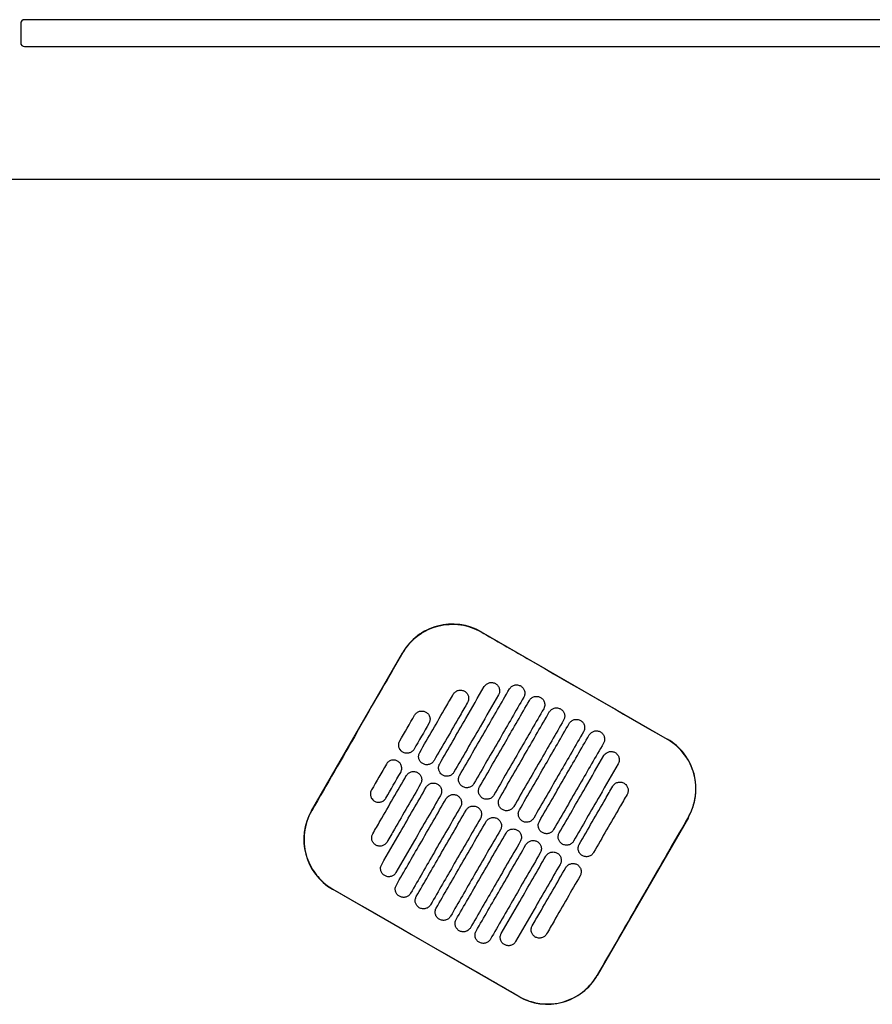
# Model space of a CAD drawing. Header units: metres. Extents: x 15.2 to 54.2, y -39.7 to 1.1.
# Tile 105 of 256: x 29.843 to 30.287, y -23.304 to -22.791. Entities that reach past the tile are written whole.
import ezdxf

# ---------------------------------------------------------------- set-up
doc = ezdxf.new("R2010")
doc.units = ezdxf.units.M
doc.header["$MEASUREMENT"] = 0
doc.layers.add('2D', color=252, linetype='Continuous')

# ---------------------------------------------------------------- blocks, each defined once
blk = doc.blocks.new('2D_QYOS_400')
for p, q in [((0.58098, 0.00122), (0.58098, -0.00878)), ((1.46698, 0.00322), (0.58298, 0.00322)), ((0.58298, -0.01078), (1.46698, -0.01078)), ((0.0795, -0.08), (1.97049, -0.08)), ((0.82105, -0.31597), (0.91807, -0.37192)), ((0.73261, -0.40926), (0.78008, -0.32697)), ((0.92907, -0.4129), (0.88161, -0.49519)), ((0.84064, -0.50619), (0.74361, -0.45024))]:
    blk.add_line(p, q)
for centre, radius, start, end in [((0.58298, 0.00122), 0.002, 90, 180), ((0.58298, -0.00878), 0.002, 180, 270), ((0.80606, -0.34196), 0.03, 60.027, 150.027), ((0.90308, -0.39791), 0.03, 330.027, 60.027), ((0.7586, -0.42425), 0.03, 150.027, 240.027), ((0.85562, -0.48021), 0.03, 240.027, 330.027)]:
    blk.add_arc(centre, radius, start, end)
for points, knots in [([(0.78017, -0.32702), (0.78055, -0.32636), (0.78096, -0.32572), (0.78339, -0.32215), (0.78591, -0.3196), (0.79176, -0.31546), (0.79505, -0.31393), (0.80241, -0.31202), (0.80643, -0.3118), (0.81412, -0.31292), (0.81772, -0.31417), (0.821, -0.31606)], [-8.20809, -8.20809, -8.20809, -8.20809, -7.978943, -7.978943, -6.912231, -6.912231, -5.830065, -5.830065, -4.632711, -4.632711, -3.498654, -3.498654, -3.498654, -3.498654]), ([(0.821, -0.31606), (0.82889, -0.32062), (0.83709, -0.32535), (0.8694, -0.34399), (0.89371, -0.35801), (0.91802, -0.37202)], [-3.18138, -3.18138, -3.18138, -3.18138, -2.673929, -2.673929, -1.133377, -1.133377, -1.133377, -1.133377]), ([(0.75645, -0.36818), (0.75739, -0.36655), (0.75832, -0.36493), (0.76727, -0.34941), (0.77384, -0.33801), (0.78017, -0.32702)], [-12.071476, -12.071476, -12.071476, -12.071476, -11.509189, -11.509189, -6.696301, -6.696301, -6.696301, -6.696301]), ([(0.82266, -0.3446), (0.82291, -0.34417), (0.82327, -0.34371), (0.82422, -0.34299), (0.82472, -0.34275), (0.82579, -0.34245), (0.82637, -0.34241), (0.82756, -0.34257), (0.82811, -0.34278), (0.82853, -0.34303)], [-0.5514248, -0.5514248, -0.5514248, -0.5514248, -0.4031161, -0.4031161, -0.2776965, -0.2776965, -0.1471644, -0.1471644, 0, 0, 0, 0]), ([(0.82853, -0.34303), (0.82896, -0.34327), (0.82942, -0.34364), (0.83015, -0.34459), (0.83039, -0.34509), (0.83068, -0.34616), (0.83073, -0.34673), (0.83057, -0.34792), (0.83036, -0.34847), (0.83011, -0.34889)], [-0.5553003, -0.5553003, -0.5553003, -0.5553003, -0.4045497, -0.4045497, -0.2782639, -0.2782639, -0.1472208, -0.1472208, 0, 0, 0, 0]), ([(0.83581, -0.34583), (0.83605, -0.34541), (0.83642, -0.34494), (0.83737, -0.34422), (0.83786, -0.34398), (0.83893, -0.34368), (0.83951, -0.34364), (0.84071, -0.3438), (0.84125, -0.34401), (0.84168, -0.34426)], [-0.5514378, -0.5514378, -0.5514378, -0.5514378, -0.4031217, -0.4031217, -0.2776979, -0.2776979, -0.1471642, -0.1471642, 0, 0, 0, 0]), ([(0.78903, -0.37889), (0.79357, -0.37102), (0.79811, -0.36315), (0.80394, -0.35304), (0.80523, -0.3508), (0.80652, -0.34856)], [0.699452, 0.699452, 0.699452, 0.699452, 3.425217, 3.425217, 4.200582, 4.200582, 4.200582, 4.200582]), ([(0.79943, -0.38489), (0.80397, -0.37702), (0.80851, -0.36915), (0.81625, -0.35572), (0.81946, -0.35016), (0.82266, -0.3446)], [0.699452, 0.699452, 0.699452, 0.699452, 3.42526, 3.42526, 5.350619, 5.350619, 5.350619, 5.350619]), ([(0.80652, -0.34856), (0.80677, -0.34814), (0.80713, -0.34768), (0.80808, -0.34696), (0.80858, -0.34671), (0.80965, -0.34642), (0.81023, -0.34638), (0.81142, -0.34653), (0.81197, -0.34675), (0.81239, -0.34699)], [-0.5513875, -0.5513875, -0.5513875, -0.5513875, -0.4031047, -0.4031047, -0.2776919, -0.2776919, -0.1471638, -0.1471638, 0, 0, 0, 0]), ([(0.83011, -0.34889), (0.82691, -0.35445), (0.8237, -0.36001), (0.81596, -0.37344), (0.81142, -0.38131), (0.80688, -0.38918)], [1.499949, 1.499949, 1.499949, 1.499949, 3.425284, 3.425284, 6.151116, 6.151116, 6.151116, 6.151116]), ([(0.80982, -0.39088), (0.81436, -0.38301), (0.8189, -0.37514), (0.82756, -0.36012), (0.83168, -0.35298), (0.83581, -0.34583)], [0.699452, 0.699452, 0.699452, 0.699452, 3.425292, 3.425292, 5.900643, 5.900643, 5.900643, 5.900643]), ([(0.81239, -0.34699), (0.81282, -0.34724), (0.81328, -0.3476), (0.81401, -0.34856), (0.81425, -0.34906), (0.81454, -0.35013), (0.81458, -0.3507), (0.81443, -0.35189), (0.81422, -0.35244), (0.81397, -0.35286)], [-0.5553353, -0.5553353, -0.5553353, -0.5553353, -0.4045593, -0.4045593, -0.278267, -0.278267, -0.1472205, -0.1472205, 0, 0, 0, 0]), ([(0.84168, -0.34426), (0.8421, -0.3445), (0.84257, -0.34487), (0.84329, -0.34582), (0.84353, -0.34632), (0.84383, -0.34739), (0.84387, -0.34796), (0.84372, -0.34916), (0.8435, -0.3497), (0.84326, -0.35012)], [-0.5552876, -0.5552876, -0.5552876, -0.5552876, -0.4045446, -0.4045446, -0.2782629, -0.2782629, -0.1472212, -0.1472212, 0, 0, 0, 0]), ([(0.81397, -0.35286), (0.81268, -0.3551), (0.81139, -0.35734), (0.80556, -0.36745), (0.80102, -0.37532), (0.79648, -0.38319)], [2.649916, 2.649916, 2.649916, 2.649916, 3.425249, 3.425249, 6.151046, 6.151046, 6.151046, 6.151046]), ([(0.84326, -0.35012), (0.83913, -0.35727), (0.83501, -0.36442), (0.82635, -0.37944), (0.82181, -0.38731), (0.81727, -0.39518)], [0.949973, 0.949973, 0.949973, 0.949973, 3.425307, 3.425307, 6.151164, 6.151164, 6.151164, 6.151164]), ([(0.82022, -0.39688), (0.82476, -0.38901), (0.8293, -0.38114), (0.83796, -0.36612), (0.84208, -0.35897), (0.8462, -0.35182)], [0.699452, 0.699452, 0.699452, 0.699452, 3.425313, 3.425313, 5.900643, 5.900643, 5.900643, 5.900643]), ([(0.8462, -0.35182), (0.84645, -0.3514), (0.84681, -0.35094), (0.84776, -0.35022), (0.84826, -0.34997), (0.84933, -0.34968), (0.84991, -0.34964), (0.8511, -0.34979), (0.85165, -0.35001), (0.85207, -0.35025)], [-0.5514274, -0.5514274, -0.5514274, -0.5514274, -0.4031209, -0.4031209, -0.2776962, -0.2776962, -0.1471634, -0.1471634, 0, 0, 0, 0]), ([(0.85207, -0.35025), (0.85249, -0.3505), (0.85296, -0.35086), (0.85368, -0.35182), (0.85393, -0.35231), (0.85422, -0.35339), (0.85426, -0.35396), (0.85411, -0.35515), (0.8539, -0.35569), (0.85365, -0.35612)], [-0.5552953, -0.5552953, -0.5552953, -0.5552953, -0.4045437, -0.4045437, -0.2782634, -0.2782634, -0.1472215, -0.1472215, 0, 0, 0, 0]), ([(0.78639, -0.35946), (0.78663, -0.35904), (0.787, -0.35858), (0.78794, -0.35786), (0.78844, -0.35761), (0.78951, -0.35732), (0.79009, -0.35728), (0.79129, -0.35743), (0.79183, -0.35764), (0.79226, -0.35789)], [-0.5513269, -0.5513269, -0.5513269, -0.5513269, -0.4030891, -0.4030891, -0.2776846, -0.2776846, -0.1471626, -0.1471626, 0, 0, 0, 0]), ([(0.79226, -0.35789), (0.79268, -0.35813), (0.79315, -0.3585), (0.79387, -0.35946), (0.79411, -0.35995), (0.79441, -0.36102), (0.79445, -0.3616), (0.79429, -0.36279), (0.79408, -0.36333), (0.79384, -0.36376)], [-0.5553938, -0.5553938, -0.5553938, -0.5553938, -0.4045733, -0.4045733, -0.2782728, -0.2782728, -0.147221, -0.147221, 0, 0, 0, 0]), ([(0.85365, -0.35612), (0.84953, -0.36327), (0.84541, -0.37041), (0.83675, -0.38543), (0.83221, -0.3933), (0.82767, -0.40117)], [0.949998, 0.949998, 0.949998, 0.949998, 3.42532, 3.42532, 6.151189, 6.151189, 6.151189, 6.151189]), ([(0.83061, -0.40287), (0.83515, -0.395), (0.83969, -0.38713), (0.84835, -0.37211), (0.85247, -0.36497), (0.8566, -0.35782)], [0.699452, 0.699452, 0.699452, 0.699452, 3.425322, 3.425322, 5.900643, 5.900643, 5.900643, 5.900643]), ([(0.8566, -0.35782), (0.85684, -0.3574), (0.85721, -0.35693), (0.85816, -0.35621), (0.85865, -0.35597), (0.85972, -0.35567), (0.8603, -0.35563), (0.8615, -0.35579), (0.86204, -0.356), (0.86247, -0.35625)], [-0.5514139, -0.5514139, -0.5514139, -0.5514139, -0.4031194, -0.4031194, -0.2776944, -0.2776944, -0.1471626, -0.1471626, 0, 0, 0, 0]), ([(0.86247, -0.35625), (0.86289, -0.35649), (0.86336, -0.35686), (0.86408, -0.35781), (0.86432, -0.35831), (0.86462, -0.35938), (0.86466, -0.35995), (0.86451, -0.36115), (0.86429, -0.36169), (0.86405, -0.36211)], [-0.5553076, -0.5553076, -0.5553076, -0.5553076, -0.4045445, -0.4045445, -0.2782646, -0.2782646, -0.1472219, -0.1472219, 0, 0, 0, 0]), ([(0.86405, -0.36211), (0.85992, -0.36926), (0.8558, -0.37641), (0.84714, -0.39143), (0.8426, -0.3993), (0.83806, -0.40717)], [0.950001, 0.950001, 0.950001, 0.950001, 3.425322, 3.425322, 6.151192, 6.151192, 6.151192, 6.151192]), ([(0.84101, -0.40887), (0.84555, -0.401), (0.85009, -0.39313), (0.85875, -0.37811), (0.86287, -0.37096), (0.86699, -0.36381)], [0.699452, 0.699452, 0.699452, 0.699452, 3.425321, 3.425321, 5.900643, 5.900643, 5.900643, 5.900643]), ([(0.86699, -0.36381), (0.86724, -0.36339), (0.8676, -0.36293), (0.86855, -0.36221), (0.86905, -0.36196), (0.87012, -0.36167), (0.8707, -0.36163), (0.87189, -0.36178), (0.87244, -0.362), (0.87286, -0.36224)], [-0.551397, -0.551397, -0.551397, -0.551397, -0.4031173, -0.4031173, -0.2776925, -0.2776925, -0.1471621, -0.1471621, 0, 0, 0, 0]), ([(0.87286, -0.36224), (0.87328, -0.36249), (0.87375, -0.36285), (0.87447, -0.36381), (0.87472, -0.3643), (0.87501, -0.36538), (0.87505, -0.36595), (0.8749, -0.36714), (0.87469, -0.36769), (0.87444, -0.36811)], [-0.5553245, -0.5553245, -0.5553245, -0.5553245, -0.4045471, -0.4045471, -0.2782667, -0.2782667, -0.1472226, -0.1472226, 0, 0, 0, 0]), ([(0.87444, -0.36811), (0.87032, -0.37526), (0.8662, -0.3824), (0.85754, -0.39742), (0.853, -0.40529), (0.84846, -0.41317)], [0.949982, 0.949982, 0.949982, 0.949982, 3.425312, 3.425312, 6.151173, 6.151173, 6.151173, 6.151173]), ([(0.87739, -0.36981), (0.87763, -0.36939), (0.878, -0.36892), (0.87895, -0.3682), (0.87944, -0.36796), (0.88051, -0.36766), (0.88109, -0.36762), (0.88229, -0.36778), (0.88283, -0.36799), (0.88326, -0.36824)], [-0.551377, -0.551377, -0.551377, -0.551377, -0.4031143, -0.4031143, -0.2776905, -0.2776905, -0.1471617, -0.1471617, 0, 0, 0, 0]), ([(0.88326, -0.36824), (0.88368, -0.36848), (0.88415, -0.36885), (0.88487, -0.3698), (0.88511, -0.3703), (0.88541, -0.37137), (0.88545, -0.37194), (0.8853, -0.37314), (0.88508, -0.37368), (0.88484, -0.37411)], [-0.5553462, -0.5553462, -0.5553462, -0.5553462, -0.4045514, -0.4045514, -0.2782696, -0.2782696, -0.1472236, -0.1472236, 0, 0, 0, 0]), ([(0.78022, -0.37877), (0.77979, -0.37852), (0.77933, -0.37816), (0.7786, -0.3772), (0.77836, -0.3767), (0.77807, -0.37563), (0.77803, -0.37506), (0.77818, -0.37387), (0.77839, -0.37332), (0.77864, -0.3729)], [-0.5554178, -0.5554178, -0.5554178, -0.5554178, -0.4045751, -0.4045751, -0.2782741, -0.2782741, -0.1472211, -0.1472211, 0, 0, 0, 0]), ([(0.8514, -0.41486), (0.85594, -0.40699), (0.86048, -0.39912), (0.86914, -0.3841), (0.87327, -0.37696), (0.87739, -0.36981)], [0.699452, 0.699452, 0.699452, 0.699452, 3.425308, 3.425308, 5.900643, 5.900643, 5.900643, 5.900643]), ([(0.88484, -0.37411), (0.88071, -0.38125), (0.87659, -0.3884), (0.86793, -0.40342), (0.86339, -0.41129), (0.85885, -0.41916)], [0.949941, 0.949941, 0.949941, 0.949941, 3.425291, 3.425291, 6.151132, 6.151132, 6.151132, 6.151132]), ([(0.92898, -0.41284), (0.92972, -0.41156), (0.93036, -0.41023), (0.93183, -0.40648), (0.93246, -0.40401), (0.93276, -0.40148), (0.93322, -0.39768), (0.93295, -0.39383), (0.93095, -0.38644), (0.92926, -0.38298), (0.92464, -0.37684), (0.92174, -0.37423), (0.91829, -0.37217), (0.91815, -0.3721), (0.91802, -0.37202)], [17.619777, 17.619777, 17.619777, 17.619777, 18.064718, 18.064718, 18.827754, 18.827754, 18.827754, 19.97637, 19.97637, 21.122539, 21.122539, 22.281306, 22.281306, 22.328075, 22.328075, 22.328075, 22.328075]), ([(0.78609, -0.37719), (0.78584, -0.37762), (0.78548, -0.37808), (0.78453, -0.3788), (0.78403, -0.37905), (0.78296, -0.37934), (0.78238, -0.37938), (0.78119, -0.37923), (0.78064, -0.37901), (0.78022, -0.37877)], [-0.5512937, -0.5512937, -0.5512937, -0.5512937, -0.403082, -0.403082, -0.27768, -0.27768, -0.1471612, -0.1471612, 0, 0, 0, 0]), ([(0.79061, -0.38476), (0.79019, -0.38452), (0.78972, -0.38415), (0.789, -0.3832), (0.78875, -0.3827), (0.78846, -0.38163), (0.78842, -0.38105), (0.78857, -0.37986), (0.78879, -0.37932), (0.78903, -0.37889)], [-0.5553983, -0.5553983, -0.5553983, -0.5553983, -0.4045681, -0.4045681, -0.278271, -0.278271, -0.1472202, -0.1472202, 0, 0, 0, 0]), ([(0.88503, -0.38057), (0.88528, -0.38015), (0.88564, -0.37968), (0.88659, -0.37896), (0.88709, -0.37872), (0.88816, -0.37842), (0.88874, -0.37838), (0.88993, -0.37854), (0.89048, -0.37875), (0.8909, -0.379)], [-0.5513421, -0.5513421, -0.5513421, -0.5513421, -0.4031061, -0.4031061, -0.2776864, -0.2776864, -0.147161, -0.147161, 0, 0, 0, 0]), ([(0.8909, -0.379), (0.89133, -0.37924), (0.89179, -0.37961), (0.89252, -0.38056), (0.89276, -0.38106), (0.89306, -0.38213), (0.8931, -0.3827), (0.89294, -0.3839), (0.89273, -0.38444), (0.89248, -0.38486)], [-0.5553798, -0.5553798, -0.5553798, -0.5553798, -0.4045588, -0.4045588, -0.278273, -0.278273, -0.147224, -0.147224, 0, 0, 0, 0]), ([(0.77752, -0.38344), (0.77709, -0.3832), (0.77655, -0.38298), (0.77535, -0.38283), (0.77478, -0.38287), (0.7737, -0.38317), (0.77321, -0.38341), (0.77226, -0.38413), (0.77189, -0.38459), (0.77165, -0.38502)], [0, 0, 0, 0, 0.1471605, 0.1471605, 0.2776781, 0.2776781, 0.4030803, 0.4030803, 0.5512777, 0.5512777, 0.5512777, 0.5512777]), ([(0.7791, -0.38931), (0.77934, -0.38889), (0.77956, -0.38834), (0.77971, -0.38715), (0.77967, -0.38658), (0.77938, -0.38551), (0.77913, -0.38501), (0.77841, -0.38406), (0.77794, -0.38369), (0.77752, -0.38344)], [0, 0, 0, 0, 0.1472222, 0.1472222, 0.2782773, 0.2782773, 0.4045795, 0.4045795, 0.5554397, 0.5554397, 0.5554397, 0.5554397]), ([(0.79648, -0.38319), (0.79624, -0.38361), (0.79587, -0.38408), (0.79492, -0.38479), (0.79443, -0.38504), (0.79335, -0.38533), (0.79278, -0.38538), (0.79158, -0.38522), (0.79104, -0.38501), (0.79061, -0.38476)], [-0.5513071, -0.5513071, -0.5513071, -0.5513071, -0.4030846, -0.4030846, -0.2776802, -0.2776802, -0.1471604, -0.1471604, 0, 0, 0, 0]), ([(0.80101, -0.39076), (0.80058, -0.39051), (0.80012, -0.39015), (0.79939, -0.38919), (0.79915, -0.38869), (0.79886, -0.38762), (0.79882, -0.38705), (0.79897, -0.38586), (0.79918, -0.38531), (0.79943, -0.38489)], [-0.5553838, -0.5553838, -0.5553838, -0.5553838, -0.4045626, -0.4045626, -0.2782686, -0.2782686, -0.1472195, -0.1472195, 0, 0, 0, 0]), ([(0.8618, -0.42086), (0.86634, -0.41299), (0.87088, -0.40512), (0.87862, -0.39169), (0.88183, -0.38613), (0.88503, -0.38057)], [0.699452, 0.699452, 0.699452, 0.699452, 3.425284, 3.425284, 5.350619, 5.350619, 5.350619, 5.350619]), ([(0.89248, -0.38486), (0.88928, -0.39042), (0.88607, -0.39598), (0.87833, -0.40941), (0.87379, -0.41728), (0.86925, -0.42516)], [1.499901, 1.499901, 1.499901, 1.499901, 3.42526, 3.42526, 6.151068, 6.151068, 6.151068, 6.151068]), ([(0.78204, -0.39101), (0.78229, -0.39059), (0.78265, -0.39013), (0.7836, -0.38941), (0.7841, -0.38916), (0.78517, -0.38887), (0.78575, -0.38883), (0.78694, -0.38898), (0.78749, -0.38919), (0.78791, -0.38944)], [-0.5512944, -0.5512944, -0.5512944, -0.5512944, -0.4030833, -0.4030833, -0.2776787, -0.2776787, -0.1471599, -0.1471599, 0, 0, 0, 0]), ([(0.78791, -0.38944), (0.78834, -0.38968), (0.7888, -0.39005), (0.78953, -0.39101), (0.78977, -0.3915), (0.79006, -0.39257), (0.7901, -0.39315), (0.78995, -0.39434), (0.78974, -0.39488), (0.78949, -0.39531)], [-0.5554159, -0.5554159, -0.5554159, -0.5554159, -0.4045716, -0.4045716, -0.2782736, -0.2782736, -0.1472211, -0.1472211, 0, 0, 0, 0]), ([(0.80688, -0.38918), (0.80663, -0.38961), (0.80627, -0.39007), (0.80532, -0.39079), (0.80482, -0.39104), (0.80375, -0.39133), (0.80317, -0.39137), (0.80198, -0.39122), (0.80143, -0.391), (0.80101, -0.39076)], [-0.5513171, -0.5513171, -0.5513171, -0.5513171, -0.4030867, -0.4030867, -0.2776803, -0.2776803, -0.1471597, -0.1471597, 0, 0, 0, 0]), ([(0.76455, -0.42134), (0.76584, -0.4191), (0.76713, -0.41686), (0.77296, -0.40675), (0.7775, -0.39888), (0.78204, -0.39101)], [2.649852, 2.649852, 2.649852, 2.649852, 3.425217, 3.425217, 6.150983, 6.150983, 6.150983, 6.150983]), ([(0.78949, -0.39531), (0.78495, -0.40318), (0.78041, -0.41105), (0.77458, -0.42116), (0.77329, -0.4234), (0.772, -0.42564)], [0.699452, 0.699452, 0.699452, 0.699452, 3.425249, 3.425249, 4.200582, 4.200582, 4.200582, 4.200582]), ([(0.79244, -0.39701), (0.79268, -0.39658), (0.79305, -0.39612), (0.794, -0.3954), (0.79449, -0.39516), (0.79557, -0.39486), (0.79614, -0.39482), (0.79734, -0.39497), (0.79788, -0.39519), (0.79831, -0.39543)], [-0.5513075, -0.5513075, -0.5513075, -0.5513075, -0.4030857, -0.4030857, -0.2776792, -0.2776792, -0.1471593, -0.1471593, 0, 0, 0, 0]), ([(0.8114, -0.39675), (0.81098, -0.39651), (0.81051, -0.39614), (0.80979, -0.39519), (0.80954, -0.39469), (0.80925, -0.39362), (0.80921, -0.39304), (0.80936, -0.39185), (0.80958, -0.39131), (0.80982, -0.39088)], [-0.5553742, -0.5553742, -0.5553742, -0.5553742, -0.4045587, -0.4045587, -0.278267, -0.278267, -0.1472191, -0.1472191, 0, 0, 0, 0]), ([(0.81727, -0.39518), (0.81703, -0.3956), (0.81666, -0.39607), (0.81571, -0.39679), (0.81522, -0.39703), (0.81414, -0.39733), (0.81357, -0.39737), (0.81237, -0.39721), (0.81183, -0.397), (0.8114, -0.39675)], [-0.5513237, -0.5513237, -0.5513237, -0.5513237, -0.4030882, -0.4030882, -0.2776804, -0.2776804, -0.1471592, -0.1471592, 0, 0, 0, 0]), ([(0.88968, -0.39653), (0.88993, -0.3961), (0.89029, -0.39564), (0.89124, -0.39492), (0.89174, -0.39467), (0.89281, -0.39438), (0.89339, -0.39434), (0.89458, -0.39449), (0.89513, -0.39471), (0.89555, -0.39495)], [-0.5513007, -0.5513007, -0.5513007, -0.5513007, -0.4030941, -0.4030941, -0.2776814, -0.2776814, -0.1471603, -0.1471603, 0, 0, 0, 0]), ([(0.89555, -0.39495), (0.89598, -0.3952), (0.89644, -0.39556), (0.89717, -0.39652), (0.89741, -0.39702), (0.89771, -0.39809), (0.89775, -0.39866), (0.89759, -0.39985), (0.89738, -0.4004), (0.89713, -0.40082)], [-0.5554179, -0.5554179, -0.5554179, -0.5554179, -0.4045683, -0.4045683, -0.2782761, -0.2782761, -0.1472238, -0.1472238, 0, 0, 0, 0]), ([(0.7639, -0.39845), (0.76365, -0.39888), (0.76344, -0.39942), (0.76329, -0.40061), (0.76333, -0.40119), (0.76362, -0.40226), (0.76387, -0.40276), (0.76459, -0.40371), (0.76506, -0.40408), (0.76548, -0.40432)], [0, 0, 0, 0, 0.147223, 0.147223, 0.2782783, 0.2782783, 0.4045781, 0.4045781, 0.5554474, 0.5554474, 0.5554474, 0.5554474]), ([(0.7692, -0.4373), (0.77241, -0.43174), (0.77561, -0.42618), (0.78336, -0.41275), (0.7879, -0.40488), (0.79244, -0.39701)], [1.499901, 1.499901, 1.499901, 1.499901, 3.42526, 3.42526, 6.151068, 6.151068, 6.151068, 6.151068]), ([(0.79831, -0.39543), (0.79873, -0.39568), (0.7992, -0.39605), (0.79992, -0.397), (0.80017, -0.3975), (0.80046, -0.39857), (0.8005, -0.39914), (0.80035, -0.40033), (0.80013, -0.40088), (0.79989, -0.4013)], [-0.555397, -0.555397, -0.555397, -0.555397, -0.4045652, -0.4045652, -0.2782705, -0.2782705, -0.1472202, -0.1472202, 0, 0, 0, 0]), ([(0.8218, -0.40275), (0.82137, -0.4025), (0.82091, -0.40214), (0.82018, -0.40118), (0.81994, -0.40068), (0.81965, -0.39961), (0.81961, -0.39904), (0.81976, -0.39785), (0.81997, -0.3973), (0.82022, -0.39688)], [-0.5553693, -0.5553693, -0.5553693, -0.5553693, -0.4045566, -0.4045566, -0.2782661, -0.2782661, -0.1472189, -0.1472189, 0, 0, 0, 0]), ([(0.87219, -0.42685), (0.87673, -0.41898), (0.88127, -0.41111), (0.8871, -0.401), (0.88839, -0.39876), (0.88968, -0.39653)], [0.699452, 0.699452, 0.699452, 0.699452, 3.425249, 3.425249, 4.200582, 4.200582, 4.200582, 4.200582]), ([(0.76548, -0.40432), (0.7659, -0.40457), (0.76645, -0.40478), (0.76765, -0.40493), (0.76822, -0.40489), (0.76929, -0.4046), (0.76979, -0.40435), (0.77074, -0.40363), (0.7711, -0.40317), (0.77135, -0.40275)], [0, 0, 0, 0, 0.1471602, 0.1471602, 0.2776775, 0.2776775, 0.4030818, 0.4030818, 0.5512681, 0.5512681, 0.5512681, 0.5512681]), ([(0.79989, -0.4013), (0.79535, -0.40917), (0.79081, -0.41704), (0.78306, -0.43047), (0.77986, -0.43603), (0.77665, -0.44159)], [0.699452, 0.699452, 0.699452, 0.699452, 3.425284, 3.425284, 5.350619, 5.350619, 5.350619, 5.350619]), ([(0.77685, -0.44806), (0.78097, -0.44091), (0.78509, -0.43376), (0.79375, -0.41874), (0.79829, -0.41087), (0.80283, -0.403)], [0.949941, 0.949941, 0.949941, 0.949941, 3.425292, 3.425292, 6.151132, 6.151132, 6.151132, 6.151132]), ([(0.80283, -0.403), (0.80308, -0.40258), (0.80344, -0.40212), (0.80439, -0.4014), (0.80489, -0.40115), (0.80596, -0.40086), (0.80654, -0.40082), (0.80773, -0.40097), (0.80828, -0.40118), (0.8087, -0.40143)], [-0.5513173, -0.5513173, -0.5513173, -0.5513173, -0.4030875, -0.4030875, -0.2776797, -0.2776797, -0.147159, -0.147159, 0, 0, 0, 0]), ([(0.8087, -0.40143), (0.80913, -0.40167), (0.80959, -0.40204), (0.81032, -0.403), (0.81056, -0.40349), (0.81085, -0.40456), (0.8109, -0.40514), (0.81074, -0.40633), (0.81053, -0.40687), (0.81028, -0.4073)], [-0.555383, -0.555383, -0.555383, -0.555383, -0.4045604, -0.4045604, -0.2782682, -0.2782682, -0.1472195, -0.1472195, 0, 0, 0, 0]), ([(0.82767, -0.40117), (0.82742, -0.4016), (0.82706, -0.40206), (0.82611, -0.40278), (0.82561, -0.40303), (0.82454, -0.40332), (0.82396, -0.40336), (0.82277, -0.40321), (0.82222, -0.40299), (0.8218, -0.40275)], [-0.551327, -0.551327, -0.551327, -0.551327, -0.403089, -0.403089, -0.2776804, -0.2776804, -0.1471589, -0.1471589, 0, 0, 0, 0]), ([(0.83219, -0.40874), (0.83177, -0.4085), (0.8313, -0.40813), (0.83058, -0.40718), (0.83034, -0.40668), (0.83004, -0.40561), (0.83, -0.40503), (0.83015, -0.40384), (0.83037, -0.4033), (0.83061, -0.40287)], [-0.5553691, -0.5553691, -0.5553691, -0.5553691, -0.4045561, -0.4045561, -0.278266, -0.278266, -0.1472189, -0.1472189, 0, 0, 0, 0]), ([(0.89713, -0.40082), (0.89584, -0.40306), (0.89455, -0.4053), (0.88872, -0.41541), (0.88418, -0.42328), (0.87964, -0.43115)], [2.649852, 2.649852, 2.649852, 2.649852, 3.425217, 3.425217, 6.150982, 6.150982, 6.150982, 6.150982]), ([(0.73271, -0.40932), (0.73268, -0.40938), (0.73264, -0.40944), (0.73065, -0.41294), (0.7294, -0.41673), (0.72845, -0.42458), (0.72876, -0.42856), (0.7308, -0.43581), (0.73239, -0.43907), (0.73627, -0.44435), (0.73838, -0.44646), (0.74169, -0.44893), (0.74266, -0.44956), (0.74367, -0.45014)], [8.273299, 8.273299, 8.273299, 8.273299, 8.293543, 8.293543, 9.48086, 9.48086, 10.665623, 10.665623, 11.74288, 11.74288, 12.632334, 12.632334, 12.981673, 12.981673, 12.981673, 12.981673]), ([(0.81028, -0.4073), (0.80574, -0.41517), (0.8012, -0.42304), (0.79254, -0.43806), (0.78842, -0.44521), (0.7843, -0.45235)], [0.699452, 0.699452, 0.699452, 0.699452, 3.425308, 3.425308, 5.900643, 5.900643, 5.900643, 5.900643]), ([(0.78724, -0.45405), (0.79137, -0.4469), (0.79549, -0.43976), (0.80415, -0.42474), (0.80869, -0.41687), (0.81323, -0.409)], [0.949982, 0.949982, 0.949982, 0.949982, 3.425312, 3.425312, 6.151173, 6.151173, 6.151173, 6.151173]), ([(0.81323, -0.409), (0.81347, -0.40857), (0.81384, -0.40811), (0.81479, -0.40739), (0.81528, -0.40715), (0.81636, -0.40685), (0.81693, -0.40681), (0.81813, -0.40696), (0.81867, -0.40718), (0.8191, -0.40742)], [-0.5513238, -0.5513238, -0.5513238, -0.5513238, -0.4030887, -0.4030887, -0.27768, -0.27768, -0.1471588, -0.1471588, 0, 0, 0, 0]), ([(0.8191, -0.40742), (0.81952, -0.40767), (0.81999, -0.40804), (0.82071, -0.40899), (0.82096, -0.40949), (0.82125, -0.41056), (0.82129, -0.41113), (0.82114, -0.41232), (0.82092, -0.41287), (0.82068, -0.41329)], [-0.5553737, -0.5553737, -0.5553737, -0.5553737, -0.4045574, -0.4045574, -0.2782667, -0.2782667, -0.1472191, -0.1472191, 0, 0, 0, 0]), ([(0.83806, -0.40717), (0.83782, -0.40759), (0.83745, -0.40806), (0.8365, -0.40878), (0.83601, -0.40902), (0.83493, -0.40932), (0.83436, -0.40936), (0.83316, -0.4092), (0.83262, -0.40899), (0.83219, -0.40874)], [-0.551327, -0.551327, -0.551327, -0.551327, -0.4030892, -0.4030892, -0.2776802, -0.2776802, -0.1471588, -0.1471588, 0, 0, 0, 0]), ([(0.84259, -0.41474), (0.84216, -0.41449), (0.8417, -0.41413), (0.84098, -0.41317), (0.84073, -0.41267), (0.84044, -0.4116), (0.8404, -0.41103), (0.84055, -0.40984), (0.84076, -0.40929), (0.84101, -0.40887)], [-0.5553737, -0.5553737, -0.5553737, -0.5553737, -0.4045574, -0.4045574, -0.2782667, -0.2782667, -0.1472191, -0.1472191, 0, 0, 0, 0]), ([(0.82068, -0.41329), (0.81614, -0.42116), (0.8116, -0.42904), (0.80294, -0.44405), (0.79882, -0.4512), (0.79469, -0.45835)], [0.699452, 0.699452, 0.699452, 0.699452, 3.425321, 3.425321, 5.900643, 5.900643, 5.900643, 5.900643]), ([(0.79764, -0.46005), (0.80176, -0.4529), (0.80588, -0.44575), (0.81455, -0.43073), (0.81908, -0.42286), (0.82362, -0.41499)], [0.950001, 0.950001, 0.950001, 0.950001, 3.425322, 3.425322, 6.151192, 6.151192, 6.151192, 6.151192]), ([(0.82362, -0.41499), (0.82387, -0.41457), (0.82423, -0.41411), (0.82518, -0.41339), (0.82568, -0.41314), (0.82675, -0.41285), (0.82733, -0.41281), (0.82852, -0.41296), (0.82907, -0.41317), (0.82949, -0.41342)], [-0.551327, -0.551327, -0.551327, -0.551327, -0.4030892, -0.4030892, -0.2776802, -0.2776802, -0.1471588, -0.1471588, 0, 0, 0, 0]), ([(0.82949, -0.41342), (0.82992, -0.41366), (0.83038, -0.41403), (0.83111, -0.41499), (0.83135, -0.41548), (0.83164, -0.41655), (0.83169, -0.41713), (0.83153, -0.41832), (0.83132, -0.41886), (0.83107, -0.41929)], [-0.5553691, -0.5553691, -0.5553691, -0.5553691, -0.4045561, -0.4045561, -0.278266, -0.278266, -0.1472189, -0.1472189, 0, 0, 0, 0]), ([(0.84846, -0.41317), (0.84821, -0.41359), (0.84785, -0.41405), (0.8469, -0.41477), (0.8464, -0.41502), (0.84533, -0.41531), (0.84475, -0.41535), (0.84356, -0.4152), (0.84301, -0.41498), (0.84259, -0.41474)], [-0.5513238, -0.5513238, -0.5513238, -0.5513238, -0.4030887, -0.4030887, -0.27768, -0.27768, -0.1471588, -0.1471588, 0, 0, 0, 0]), ([(0.85298, -0.42073), (0.85256, -0.42049), (0.85209, -0.42012), (0.85137, -0.41917), (0.85113, -0.41867), (0.85083, -0.4176), (0.85079, -0.41702), (0.85094, -0.41583), (0.85116, -0.41529), (0.8514, -0.41486)], [-0.555383, -0.555383, -0.555383, -0.555383, -0.4045605, -0.4045605, -0.2782682, -0.2782682, -0.1472195, -0.1472195, 0, 0, 0, 0]), ([(0.92898, -0.41284), (0.92286, -0.42344), (0.9165, -0.43447), (0.90757, -0.44994), (0.90639, -0.45198), (0.90524, -0.45399)], [-21.78268, -21.78268, -21.78268, -21.78268, -17.142885, -17.142885, -16.423665, -16.423665, -16.423665, -16.423665]), ([(0.83107, -0.41929), (0.82653, -0.42716), (0.82199, -0.43503), (0.81333, -0.45005), (0.80921, -0.4572), (0.80509, -0.46434)], [0.699452, 0.699452, 0.699452, 0.699452, 3.425322, 3.425322, 5.900643, 5.900643, 5.900643, 5.900643]), ([(0.80803, -0.46604), (0.81216, -0.45889), (0.81628, -0.45175), (0.82494, -0.43673), (0.82948, -0.42886), (0.83402, -0.42099)], [0.949998, 0.949998, 0.949998, 0.949998, 3.42532, 3.42532, 6.151189, 6.151189, 6.151189, 6.151189]), ([(0.83402, -0.42099), (0.83426, -0.42056), (0.83463, -0.4201), (0.83558, -0.41938), (0.83607, -0.41914), (0.83715, -0.41884), (0.83772, -0.4188), (0.83892, -0.41895), (0.83946, -0.41917), (0.83989, -0.41941)], [-0.5513269, -0.5513269, -0.5513269, -0.5513269, -0.403089, -0.403089, -0.2776804, -0.2776804, -0.1471589, -0.1471589, 0, 0, 0, 0]), ([(0.83989, -0.41941), (0.84031, -0.41966), (0.84078, -0.42003), (0.8415, -0.42098), (0.84175, -0.42148), (0.84204, -0.42255), (0.84208, -0.42312), (0.84193, -0.42431), (0.84171, -0.42486), (0.84147, -0.42528)], [-0.5553693, -0.5553693, -0.5553693, -0.5553693, -0.4045566, -0.4045566, -0.2782661, -0.2782661, -0.1472189, -0.1472189, 0, 0, 0, 0]), ([(0.85885, -0.41916), (0.85861, -0.41958), (0.85824, -0.42005), (0.85729, -0.42077), (0.8568, -0.42101), (0.85573, -0.42131), (0.85515, -0.42135), (0.85395, -0.42119), (0.85341, -0.42098), (0.85298, -0.42073)], [-0.5513173, -0.5513173, -0.5513173, -0.5513173, -0.4030875, -0.4030875, -0.2776797, -0.2776797, -0.147159, -0.147159, 0, 0, 0, 0]), ([(0.86338, -0.42673), (0.86296, -0.42648), (0.86249, -0.42612), (0.86177, -0.42516), (0.86152, -0.42466), (0.86123, -0.42359), (0.86119, -0.42302), (0.86134, -0.42183), (0.86155, -0.42128), (0.8618, -0.42086)], [-0.5553971, -0.5553971, -0.5553971, -0.5553971, -0.4045652, -0.4045652, -0.2782705, -0.2782705, -0.1472202, -0.1472202, 0, 0, 0, 0]), ([(0.76613, -0.42721), (0.76571, -0.42696), (0.76524, -0.4266), (0.76452, -0.42564), (0.76427, -0.42515), (0.76398, -0.42407), (0.76394, -0.4235), (0.76409, -0.42231), (0.76431, -0.42177), (0.76455, -0.42134)], [-0.555418, -0.555418, -0.555418, -0.555418, -0.4045683, -0.4045683, -0.2782762, -0.2782762, -0.1472238, -0.1472238, 0, 0, 0, 0]), ([(0.772, -0.42564), (0.77176, -0.42606), (0.77139, -0.42652), (0.77044, -0.42724), (0.76995, -0.42749), (0.76887, -0.42778), (0.7683, -0.42782), (0.7671, -0.42767), (0.76656, -0.42745), (0.76613, -0.42721)], [-0.5513007, -0.5513007, -0.5513007, -0.5513007, -0.4030941, -0.4030941, -0.2776814, -0.2776814, -0.1471603, -0.1471603, 0, 0, 0, 0]), ([(0.84147, -0.42528), (0.83693, -0.43315), (0.83239, -0.44103), (0.82373, -0.45604), (0.81961, -0.46319), (0.81548, -0.47034)], [0.699452, 0.699452, 0.699452, 0.699452, 3.425313, 3.425313, 5.900643, 5.900643, 5.900643, 5.900643]), ([(0.84441, -0.42698), (0.84466, -0.42656), (0.84502, -0.4261), (0.84597, -0.42538), (0.84647, -0.42513), (0.84754, -0.42484), (0.84812, -0.4248), (0.84931, -0.42495), (0.84986, -0.42516), (0.85028, -0.42541)], [-0.5513236, -0.5513236, -0.5513236, -0.5513236, -0.4030881, -0.4030881, -0.2776804, -0.2776804, -0.1471592, -0.1471592, 0, 0, 0, 0]), ([(0.85028, -0.42541), (0.85071, -0.42565), (0.85117, -0.42602), (0.8519, -0.42698), (0.85214, -0.42747), (0.85244, -0.42854), (0.85248, -0.42912), (0.85232, -0.43031), (0.85211, -0.43085), (0.85186, -0.43128)], [-0.5553742, -0.5553742, -0.5553742, -0.5553742, -0.4045587, -0.4045587, -0.278267, -0.278267, -0.1472191, -0.1472191, 0, 0, 0, 0]), ([(0.86925, -0.42516), (0.869, -0.42558), (0.86864, -0.42604), (0.86769, -0.42676), (0.86719, -0.42701), (0.86612, -0.4273), (0.86554, -0.42734), (0.86435, -0.42719), (0.8638, -0.42697), (0.86338, -0.42673)], [-0.5513075, -0.5513075, -0.5513075, -0.5513075, -0.4030857, -0.4030857, -0.2776792, -0.2776792, -0.1471593, -0.1471593, 0, 0, 0, 0]), ([(0.81843, -0.47204), (0.82255, -0.46489), (0.82667, -0.45774), (0.83534, -0.44272), (0.83987, -0.43485), (0.84441, -0.42698)], [0.949972, 0.949972, 0.949972, 0.949972, 3.425307, 3.425307, 6.151164, 6.151164, 6.151164, 6.151164]), ([(0.85186, -0.43128), (0.84732, -0.43915), (0.84279, -0.44702), (0.83412, -0.46204), (0.83, -0.46919), (0.82588, -0.47633)], [0.699452, 0.699452, 0.699452, 0.699452, 3.425292, 3.425292, 5.900643, 5.900643, 5.900643, 5.900643]), ([(0.85481, -0.43298), (0.85505, -0.43255), (0.85542, -0.43209), (0.85637, -0.43137), (0.85686, -0.43113), (0.85794, -0.43083), (0.85851, -0.43079), (0.85971, -0.43094), (0.86025, -0.43116), (0.86068, -0.43141)], [-0.551317, -0.551317, -0.551317, -0.551317, -0.4030867, -0.4030867, -0.2776803, -0.2776803, -0.1471597, -0.1471597, 0, 0, 0, 0]), ([(0.87377, -0.43272), (0.87335, -0.43248), (0.87288, -0.43211), (0.87216, -0.43116), (0.87192, -0.43066), (0.87162, -0.42959), (0.87158, -0.42901), (0.87173, -0.42782), (0.87195, -0.42728), (0.87219, -0.42685)], [-0.555416, -0.555416, -0.555416, -0.555416, -0.4045716, -0.4045716, -0.2782736, -0.2782736, -0.1472211, -0.1472211, 0, 0, 0, 0]), ([(0.87964, -0.43115), (0.8794, -0.43157), (0.87903, -0.43204), (0.87808, -0.43276), (0.87759, -0.433), (0.87652, -0.4333), (0.87594, -0.43334), (0.87474, -0.43318), (0.8742, -0.43297), (0.87377, -0.43272)], [-0.5512944, -0.5512944, -0.5512944, -0.5512944, -0.4030833, -0.4030833, -0.2776787, -0.2776787, -0.1471599, -0.1471599, 0, 0, 0, 0]), ([(0.83157, -0.47327), (0.83478, -0.46771), (0.83799, -0.46215), (0.84573, -0.44872), (0.85027, -0.44085), (0.85481, -0.43298)], [1.499949, 1.499949, 1.499949, 1.499949, 3.425284, 3.425284, 6.151116, 6.151116, 6.151116, 6.151116]), ([(0.86068, -0.43141), (0.8611, -0.43165), (0.86157, -0.43202), (0.86229, -0.43297), (0.86254, -0.43347), (0.86283, -0.43454), (0.86287, -0.43511), (0.86272, -0.4363), (0.8625, -0.43685), (0.86226, -0.43727)], [-0.5553839, -0.5553839, -0.5553839, -0.5553839, -0.4045626, -0.4045626, -0.2782686, -0.2782686, -0.1472195, -0.1472195, 0, 0, 0, 0]), ([(0.77078, -0.44317), (0.77036, -0.44292), (0.76989, -0.44255), (0.76917, -0.4416), (0.76892, -0.4411), (0.76863, -0.44003), (0.76859, -0.43946), (0.76874, -0.43827), (0.76896, -0.43772), (0.7692, -0.4373)], [-0.55538, -0.55538, -0.55538, -0.55538, -0.4045589, -0.4045589, -0.278273, -0.278273, -0.147224, -0.147224, 0, 0, 0, 0]), ([(0.77665, -0.44159), (0.77641, -0.44202), (0.77604, -0.44248), (0.77509, -0.4432), (0.7746, -0.44344), (0.77352, -0.44374), (0.77295, -0.44378), (0.77175, -0.44363), (0.77121, -0.44341), (0.77078, -0.44317)], [-0.551342, -0.551342, -0.551342, -0.551342, -0.4031061, -0.4031061, -0.2776864, -0.2776864, -0.147161, -0.147161, 0, 0, 0, 0]), ([(0.86226, -0.43727), (0.85772, -0.44514), (0.85318, -0.45302), (0.84543, -0.46645), (0.84223, -0.472), (0.83902, -0.47756)], [0.699452, 0.699452, 0.699452, 0.699452, 3.42526, 3.42526, 5.350619, 5.350619, 5.350619, 5.350619]), ([(0.84771, -0.4693), (0.849, -0.46706), (0.8503, -0.46482), (0.85613, -0.45471), (0.86067, -0.44684), (0.8652, -0.43897)], [2.649916, 2.649916, 2.649916, 2.649916, 3.425249, 3.425249, 6.151046, 6.151046, 6.151046, 6.151046]), ([(0.8652, -0.43897), (0.86545, -0.43855), (0.86581, -0.43809), (0.86676, -0.43737), (0.86726, -0.43712), (0.86833, -0.43683), (0.86891, -0.43679), (0.8701, -0.43694), (0.87065, -0.43716), (0.87107, -0.4374)], [-0.551307, -0.551307, -0.551307, -0.551307, -0.4030846, -0.4030846, -0.2776802, -0.2776802, -0.1471604, -0.1471604, 0, 0, 0, 0]), ([(0.87107, -0.4374), (0.8715, -0.43764), (0.87196, -0.43801), (0.87269, -0.43897), (0.87293, -0.43946), (0.87323, -0.44053), (0.87327, -0.44111), (0.87311, -0.4423), (0.8729, -0.44284), (0.87265, -0.44327)], [-0.5553984, -0.5553984, -0.5553984, -0.5553984, -0.4045681, -0.4045681, -0.278271, -0.278271, -0.1472202, -0.1472202, 0, 0, 0, 0]), ([(0.87265, -0.44327), (0.86811, -0.45114), (0.86358, -0.45901), (0.85775, -0.46912), (0.85645, -0.47136), (0.85516, -0.4736)], [0.699452, 0.699452, 0.699452, 0.699452, 3.425217, 3.425217, 4.200582, 4.200582, 4.200582, 4.200582]), ([(0.74367, -0.45014), (0.76798, -0.46415), (0.79229, -0.47817), (0.82462, -0.49683), (0.83266, -0.50146), (0.84069, -0.5061)], [1.133412, 1.133412, 1.133412, 1.133412, 2.681586, 2.681586, 3.193366, 3.193366, 3.193366, 3.193366]), ([(0.77843, -0.45392), (0.77801, -0.45368), (0.77754, -0.45331), (0.77682, -0.45236), (0.77657, -0.45186), (0.77628, -0.45079), (0.77624, -0.45022), (0.77639, -0.44903), (0.7766, -0.44848), (0.77685, -0.44806)], [-0.5553464, -0.5553464, -0.5553464, -0.5553464, -0.4045515, -0.4045515, -0.2782697, -0.2782697, -0.1472236, -0.1472236, 0, 0, 0, 0]), ([(0.7843, -0.45235), (0.78406, -0.45278), (0.78369, -0.45324), (0.78274, -0.45396), (0.78224, -0.4542), (0.78117, -0.4545), (0.7806, -0.45454), (0.7794, -0.45439), (0.77885, -0.45417), (0.77843, -0.45392)], [-0.5513769, -0.5513769, -0.5513769, -0.5513769, -0.4031143, -0.4031143, -0.2776905, -0.2776905, -0.1471617, -0.1471617, 0, 0, 0, 0]), ([(0.78882, -0.45992), (0.7884, -0.45968), (0.78794, -0.45931), (0.78721, -0.45835), (0.78697, -0.45786), (0.78667, -0.45679), (0.78663, -0.45621), (0.78679, -0.45502), (0.787, -0.45448), (0.78724, -0.45405)], [-0.5553248, -0.5553248, -0.5553248, -0.5553248, -0.4045472, -0.4045472, -0.2782668, -0.2782668, -0.1472227, -0.1472227, 0, 0, 0, 0]), ([(0.79469, -0.45835), (0.79445, -0.45877), (0.79408, -0.45923), (0.79314, -0.45995), (0.79264, -0.4602), (0.79157, -0.46049), (0.79099, -0.46053), (0.7898, -0.46038), (0.78925, -0.46017), (0.78882, -0.45992)], [-0.5513969, -0.5513969, -0.5513969, -0.5513969, -0.4031172, -0.4031172, -0.2776925, -0.2776925, -0.1471621, -0.1471621, 0, 0, 0, 0]), ([(0.79922, -0.46592), (0.7988, -0.46567), (0.79833, -0.4653), (0.79761, -0.46435), (0.79736, -0.46385), (0.79707, -0.46278), (0.79703, -0.46221), (0.79718, -0.46102), (0.79739, -0.46047), (0.79764, -0.46005)], [-0.5553078, -0.5553078, -0.5553078, -0.5553078, -0.4045446, -0.4045446, -0.2782647, -0.2782647, -0.147222, -0.147222, 0, 0, 0, 0]), ([(0.80509, -0.46434), (0.80485, -0.46477), (0.80448, -0.46523), (0.80353, -0.46595), (0.80303, -0.46619), (0.80196, -0.46649), (0.80139, -0.46653), (0.80019, -0.46638), (0.79964, -0.46616), (0.79922, -0.46592)], [-0.5514137, -0.5514137, -0.5514137, -0.5514137, -0.4031194, -0.4031194, -0.2776944, -0.2776944, -0.1471627, -0.1471627, 0, 0, 0, 0]), ([(0.80961, -0.47191), (0.80919, -0.47167), (0.80873, -0.4713), (0.808, -0.47034), (0.80776, -0.46985), (0.80746, -0.46878), (0.80742, -0.4682), (0.80758, -0.46701), (0.80779, -0.46647), (0.80803, -0.46604)], [-0.5552955, -0.5552955, -0.5552955, -0.5552955, -0.4045438, -0.4045438, -0.2782634, -0.2782634, -0.1472215, -0.1472215, 0, 0, 0, 0]), ([(0.81548, -0.47034), (0.81524, -0.47076), (0.81487, -0.47122), (0.81393, -0.47194), (0.81343, -0.47219), (0.81236, -0.47248), (0.81178, -0.47252), (0.81059, -0.47237), (0.81004, -0.47216), (0.80961, -0.47191)], [-0.5514273, -0.5514273, -0.5514273, -0.5514273, -0.4031209, -0.4031209, -0.2776962, -0.2776962, -0.1471634, -0.1471634, 0, 0, 0, 0]), ([(0.82001, -0.47791), (0.81959, -0.47766), (0.81912, -0.47729), (0.8184, -0.47634), (0.81815, -0.47584), (0.81786, -0.47477), (0.81782, -0.4742), (0.81797, -0.47301), (0.81818, -0.47246), (0.81843, -0.47204)], [-0.5552879, -0.5552879, -0.5552879, -0.5552879, -0.4045447, -0.4045447, -0.2782629, -0.2782629, -0.1472212, -0.1472212, 0, 0, 0, 0]), ([(0.84929, -0.47517), (0.84887, -0.47493), (0.8484, -0.47456), (0.84768, -0.4736), (0.84744, -0.47311), (0.84714, -0.47204), (0.8471, -0.47146), (0.84725, -0.47027), (0.84747, -0.46973), (0.84771, -0.4693)], [-0.5553355, -0.5553355, -0.5553355, -0.5553355, -0.4045594, -0.4045594, -0.278267, -0.278267, -0.1472206, -0.1472206, 0, 0, 0, 0]), ([(0.82588, -0.47633), (0.82564, -0.47676), (0.82527, -0.47722), (0.82432, -0.47794), (0.82382, -0.47818), (0.82275, -0.47848), (0.82218, -0.47852), (0.82098, -0.47837), (0.82043, -0.47815), (0.82001, -0.47791)], [-0.5514376, -0.5514376, -0.5514376, -0.5514376, -0.4031217, -0.4031217, -0.2776979, -0.2776979, -0.1471642, -0.1471642, 0, 0, 0, 0]), ([(0.83315, -0.47914), (0.83273, -0.47889), (0.83226, -0.47852), (0.83154, -0.47757), (0.8313, -0.47707), (0.831, -0.476), (0.83096, -0.47543), (0.83111, -0.47424), (0.83133, -0.47369), (0.83157, -0.47327)], [-0.5553006, -0.5553006, -0.5553006, -0.5553006, -0.4045498, -0.4045498, -0.2782639, -0.2782639, -0.1472208, -0.1472208, 0, 0, 0, 0]), ([(0.85516, -0.4736), (0.85492, -0.47402), (0.85455, -0.47448), (0.8536, -0.4752), (0.85311, -0.47545), (0.85204, -0.47574), (0.85146, -0.47578), (0.85026, -0.47563), (0.84972, -0.47541), (0.84929, -0.47517)], [-0.5513873, -0.5513873, -0.5513873, -0.5513873, -0.4031046, -0.4031046, -0.2776919, -0.2776919, -0.1471638, -0.1471638, 0, 0, 0, 0]), ([(0.83902, -0.47756), (0.83878, -0.47799), (0.83841, -0.47845), (0.83746, -0.47917), (0.83697, -0.47941), (0.83589, -0.47971), (0.83532, -0.47975), (0.83412, -0.4796), (0.83358, -0.47938), (0.83315, -0.47914)], [-0.5514247, -0.5514247, -0.5514247, -0.5514247, -0.4031161, -0.4031161, -0.2776965, -0.2776965, -0.1471644, -0.1471644, 0, 0, 0, 0]), ([(0.84069, -0.5061), (0.84208, -0.5069), (0.84353, -0.50759), (0.84788, -0.50924), (0.85088, -0.50988), (0.85779, -0.51027), (0.86167, -0.50974), (0.86884, -0.50727), (0.87209, -0.50543), (0.87756, -0.5008), (0.87979, -0.49813), (0.88152, -0.49514)], [12.978915, 12.978915, 12.978915, 12.978915, 13.461173, 13.461173, 14.374287, 14.374287, 15.53872, 15.53872, 16.650066, 16.650066, 17.687358, 17.687358, 17.687358, 17.687358])]:
    blk.add_open_spline(points, degree=3, knots=knots)
for points in [[(0.77864, -0.3729), (0.78122, -0.36842), (0.7838, -0.36394), (0.78639, -0.35946)], [(0.79384, -0.36376), (0.79125, -0.36824), (0.78867, -0.37272), (0.78609, -0.37719)], [(0.75645, -0.36818), (0.74854, -0.38189), (0.74063, -0.39561), (0.73271, -0.40932)], [(0.77165, -0.38502), (0.76907, -0.3895), (0.76648, -0.39397), (0.7639, -0.39845)], [(0.77135, -0.40275), (0.77393, -0.39827), (0.77651, -0.39379), (0.7791, -0.38931)], [(0.90524, -0.45399), (0.89733, -0.4677), (0.88942, -0.48142), (0.88152, -0.49514)]]:
    blk.add_open_spline(points, degree=3)
blk = doc.blocks.new('41b70e5e-57d9-4742-9854-dbb97cb866c9')
at = {"layer": '2D'}
blk.add_blockref('2D_QYOS_400', (-1.02498, 0.41424), dxfattribs=at)

msp = doc.modelspace()

# ---------------------------------------------------------------- block references
msp.add_blockref('41b70e5e-57d9-4742-9854-dbb97cb866c9', (30.28739, -23.20814))

doc.saveas('drawing.dxf')
